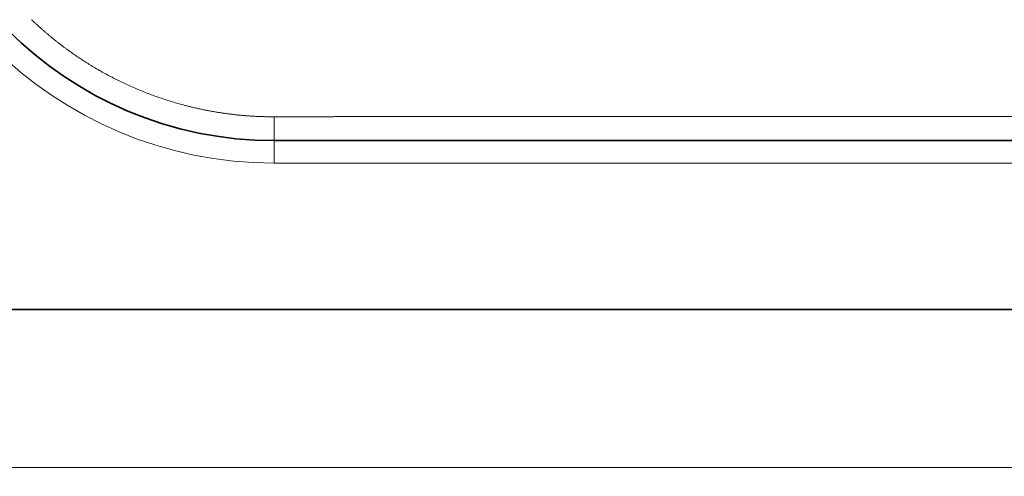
# Model space of a CAD drawing. Extents: x 117 to 1015, y -24 to 896.
# Tile 2 of 24: x 272 to 534, y -24 to 98. Entities that reach past the tile are written whole.
import ezdxf
from ezdxf.enums import TextEntityAlignment as Align

# ---------------------------------------------------------------- set-up
doc = ezdxf.new("R2010")
doc.units = 0
doc.layers.get('0').update_dxf_attribs({"lineweight": 13})
doc.styles.get("Standard").update_dxf_attribs({"font": 'isocp.shx'})
doc.dimstyles.get("Standard").update_dxf_attribs({"dimtxt": 2.5, "dimasz": 2.5, "dimexe": 1.25, "dimexo": 0.625, "dimtad": 1, "dimcen": 2.5, "dimadec": 0, "dimazin": 0, "dimtfac": 1, "dimtmove": 0, "dimatfit": 0, "dimfxl": 0, "dimarcsym": 0})

# ---------------------------------------------------------------- blocks, each defined once
blk = doc.blocks.new('*D')
at = {"color": 7, "lineweight": 13}
for p, q in [((222.5, 820.5), (131.37, 820.5)), ((133.37, 20.5), (133.37, 820.5)), ((524.07, 494.39), (625.89, 387.57)), ((194.5, 48.5), (194.5, -23.6)), ((994.5, 48.5), (994.5, -23.6)), ((222.5, 20.5), (131.37, 20.5)), ((194.5, -21.6), (994.5, -21.6))]:
    blk.add_line(p, q, dxfattribs=at)
for points in [[(133.89, 818.57), (133.37, 820.5), (132.85, 818.57)], [(564.81, 452.39), (563.11, 453.43), (564.06, 451.68)], [(624.19, 388.61), (625.89, 387.57), (624.94, 389.32)], [(132.85, 22.43), (133.37, 20.5), (133.89, 22.43)], [(196.43, -21.08), (194.5, -21.6), (196.43, -22.12)], [(992.57, -22.12), (994.5, -21.6), (992.57, -21.08)]]:
    blk.add_lwpolyline(points, dxfattribs=at)
for s, rotation, p, p2 in [('%%c', 313.6296, (525.52, 495.77), (532.6, 488.33)), ('91', 313.6296, (533.29, 487.61), (551.98, 468)), ('800', 90, (131.37, 399.48), (131.37, 441.52))]:
    blk.add_text(s, height=14, rotation=rotation, dxfattribs=at).set_placement(p, p2, align=Align.FIT)
blk.add_text('800', height=14, dxfattribs=at).set_placement((573.48, -19.6), (615.52, -19.6), align=Align.FIT)
blk = doc.blocks.new('BLOCK8')
at = {"color": 7, "lineweight": 13, "ltscale": 0.15}
blk.add_line((-255, -355), (-255, -361), dxfattribs=at)
at = {"color": 7, "lineweight": 35}
for p, q in [((-255, -355), (255, -355)), ((370, -400), (-370, -400))]:
    blk.add_line(p, q, dxfattribs=at)
at = {"color": 7, "lineweight": 13}
blk.add_line((255, -361), (-255, -361), dxfattribs=at)
blk.add_arc((-255, -255), 106, 180, 270, dxfattribs=at)
at = {"color": 7, "lineweight": 35}
blk.add_arc((-255, -255), 100, 180, 270, dxfattribs=at)
at = {"color": 7, "lineweight": 13}
for points, knots in [([(-254.98, -348.64), (-262.87, -348.66), (-270.75, -347.84), (-278.52, -346.18), (-291.48, -341.94), (-303.43, -335.46), (-308.22, -332.37), (-313.31, -328.5), (-318.05, -324.21), (-318.57, -323.73), (-319.09, -323.25), (-319.6, -322.76)], [0, 0, 0, 0, 0, 0, 56.99133, 56.99133, 56.99133, 98.035599, 98.035599, 98.035599, 103.151455, 103.151455, 103.151455, 103.151455, 103.151455, 103.151455]), ([(-255, -355), (-255, -355), (-255, -354.92), (-254.99, -354.76), (-254.99, -354.12), (-254.99, -353.07), (-254.99, -352.29), (-254.98, -351.09), (-254.98, -349.84), (-254.98, -349.44), (-254.98, -349.04), (-254.98, -348.64)], [0, 0, 0, 0, 0, 0, 3.147314, 3.147314, 3.147314, 9.258127, 9.258127, 9.258127, 12.120329, 12.120329, 12.120329, 12.120329, 12.120329, 12.120329]), ([(-254.98, -348.64), (-250.11, -348.63), (-245.23, -348.62), (-240.35, -348.61), (-230.6, -348.6), (-220.84, -348.59), (-215.96, -348.59), (-191.44, -348.57), (-166.92, -348.56), (-143.56, -348.55), (-89.28, -348.54), (-35.01, -348.54), (-3.64, -348.54), (32.69, -348.54), (69.02, -348.54), (70.72, -348.54), (74.12, -348.54), (77.52, -348.54), (79.22, -348.54), (91.77, -348.54), (104.35, -348.54), (115.42, -348.55), (129.52, -348.55), (143.57, -348.55), (146.75, -348.55), (151.51, -348.56), (156.27, -348.56), (157.85, -348.56), (170.41, -348.56), (182.97, -348.57), (193.94, -348.57), (206.08, -348.58), (218.22, -348.59), (219.13, -348.59), (223.11, -348.6), (227.06, -348.6), (229.76, -348.6), (233.13, -348.61), (236.5, -348.61), (237.06, -348.61), (240.98, -348.62), (244.9, -348.62), (248.26, -348.63), (251.62, -348.63), (254.98, -348.64)], [0, 0, 0, 0, 0, 0, 34.503271, 34.503271, 34.503271, 69.006542, 69.006542, 69.006542, 207.950698, 207.950698, 207.950698, 452.896657, 452.896657, 452.896657, 464.913557, 464.913557, 464.913557, 476.930458, 476.930458, 476.930458, 553.674426, 553.674426, 553.674426, 576.108423, 576.108423, 576.108423, 587.325422, 587.325422, 587.325422, 664.914524, 664.914524, 664.914524, 673.210733, 673.210733, 673.210733, 693.127111, 693.127111, 693.127111, 697.088223, 697.088223, 697.088223, 720.854883, 720.854883, 720.854883, 720.854883, 720.854883, 720.854883])]:
    blk.add_open_spline(points, degree=5, knots=knots, dxfattribs=at)

msp = doc.modelspace()

# ---------------------------------------------------------------- block references
at = {"lineweight": 0}
msp.add_blockref('BLOCK8', (594.5, 420.5), dxfattribs=at)

# ---------------------------------------------------------------- dimensions: what is measured, and where the dimension line sits
at = {"color": 0, "lineweight": 0}
for base, p1, p2, angle, middle in [((133.369, 820.5), (224.5, 20.5), (224.5, 820.5), 90, (133.369, 420.5)), ((194.5, -21.599), (994.5, 50.5), (194.5, 50.5), 180, (594.5, -21.599))]:
    dim = msp.add_linear_dim(base=base, p1=p1, p2=p2, angle=angle, dimstyle='Standard', dxfattribs=at)
    dim.commit()
    dim.dimension.update_dxf_attribs({"geometry": '*D', "text_midpoint": middle, "dimtype": 161})
dim = msp.add_diameter_dim_2p(p1=(625.895, 387.566), p2=(563.105, 453.434), dimstyle='Standard', dxfattribs=at)
dim.commit()
dim.dimension.update_dxf_attribs({"geometry": '*D', "text_midpoint": (537.3, 480.504), "dimtype": 163})

doc.saveas('drawing.dxf')
